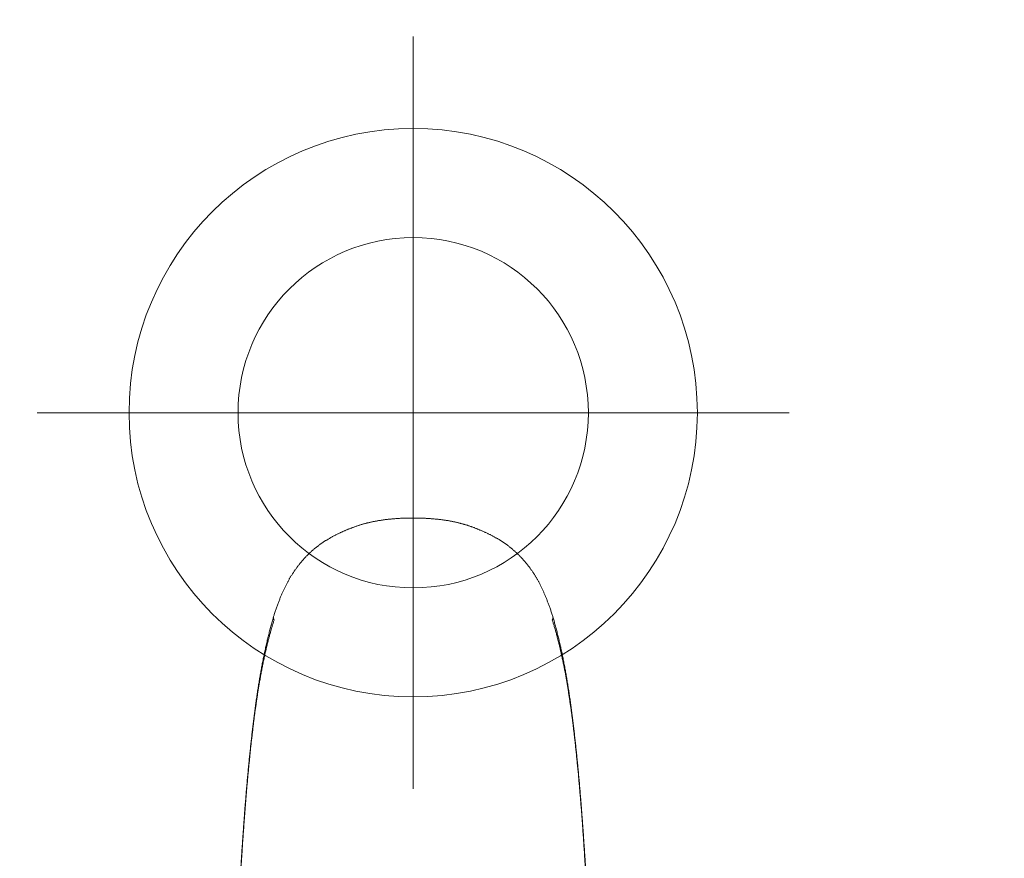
# Model space of a CAD drawing. Header units: millimetres. Extents: x -2074 to 12588, y -3630 to 101167.
# Tile 234 of 256: x 6100 to 6112, y -1630 to -1620. Entities that reach past the tile are written whole.
import ezdxf

# ---------------------------------------------------------------- set-up
doc = ezdxf.new("R2010")
doc.units = ezdxf.units.MM
doc.layers.add('SelinAr_BUD_sufit szraf', color=8, linetype='Continuous', lineweight=18)
doc.layers.add('SelinAr_WYP_armatura', color=8, linetype='Continuous', lineweight=18)

# ---------------------------------------------------------------- blocks, each defined once
blk = doc.blocks.new('ORAS_ELECTRA')
for p, q in [((-1.795, -9.882), (-1.795, -9.882)), ((-1.795, -9.882), (-1.795, -9.883)), ((1.795, -9.882), (1.795, -9.883))]:
    blk.add_line(p, q)
for points, knots in [([(-1.788, -9.841), (-1.792, -9.827), (-1.801, -9.8), (-1.814, -9.757), (-1.827, -9.713), (-1.839, -9.668), (-1.851, -9.623), (-1.863, -9.578), (-1.876, -9.528), (-1.888, -9.475), (-1.902, -9.417), (-1.914, -9.359), (-1.927, -9.301), (-1.938, -9.242), (-1.95, -9.182), (-1.961, -9.122), (-1.971, -9.065), (-1.98, -9.011), (-1.989, -8.96), (-1.997, -8.908), (-2.005, -8.857), (-2.013, -8.805), (-2.02, -8.753), (-2.028, -8.7), (-2.035, -8.648), (-2.042, -8.595), (-2.049, -8.54), (-2.056, -8.482), (-2.063, -8.422), (-2.07, -8.362), (-2.077, -8.302), (-2.084, -8.241), (-2.091, -8.18), (-2.097, -8.12), (-2.103, -8.058), (-2.109, -7.997), (-2.116, -7.933), (-2.122, -7.866), (-2.128, -7.795), (-2.135, -7.725), (-2.141, -7.654), (-2.147, -7.583), (-2.153, -7.51), (-2.158, -7.437), (-2.164, -7.363), (-2.17, -7.29), (-2.176, -7.209), (-2.182, -7.121), (-2.189, -7.026), (-2.195, -6.93), (-2.202, -6.825), (-2.21, -6.708), (-2.217, -6.581), (-2.225, -6.461), (-2.231, -6.35), (-2.237, -6.246), (-2.243, -6.151), (-2.248, -6.064), (-2.252, -5.986), (-2.256, -5.909), (-2.26, -5.837), (-2.264, -5.771), (-2.267, -5.712), (-2.271, -5.652), (-2.274, -5.593), (-2.278, -5.533), (-2.281, -5.474), (-2.285, -5.415), (-2.288, -5.356), (-2.292, -5.297), (-2.296, -5.239), (-2.299, -5.181), (-2.303, -5.124), (-2.306, -5.068), (-2.31, -5.011), (-2.314, -4.95), (-2.318, -4.884), (-2.323, -4.814), (-2.328, -4.744), (-2.332, -4.677), (-2.337, -4.611), (-2.341, -4.548), (-2.345, -4.486), (-2.35, -4.423), (-2.354, -4.361), (-2.359, -4.298), (-2.363, -4.236), (-2.366, -4.195), (-2.367, -4.175)], [0, 0, 0, 0, 0.008254, 0.016507, 0.025317, 0.034126, 0.042936, 0.051746, 0.060556, 0.071566, 0.082578, 0.093589, 0.1046, 0.115711, 0.126823, 0.137935, 0.149046, 0.158432, 0.167818, 0.177204, 0.186591, 0.195976, 0.205383, 0.21479, 0.224198, 0.233605, 0.243012, 0.253602, 0.264194, 0.274785, 0.285377, 0.295967, 0.306582, 0.317197, 0.327813, 0.338428, 0.349043, 0.361157, 0.373272, 0.385388, 0.397503, 0.409617, 0.422179, 0.434741, 0.447303, 0.459865, 0.472427, 0.488628, 0.50483, 0.521032, 0.537233, 0.558838, 0.580443, 0.602048, 0.619714, 0.63738, 0.655045, 0.668297, 0.681548, 0.694797, 0.708046, 0.718249, 0.728453, 0.738657, 0.74886, 0.759063, 0.769284, 0.779506, 0.789728, 0.79995, 0.810172, 0.82009, 0.830008, 0.839927, 0.849846, 0.859764, 0.872181, 0.884598, 0.897015, 0.909432, 0.920744, 0.932056, 0.943368, 0.954679, 0.966009, 0.97734, 0.98867, 1, 1, 1, 1]), ([(1.788, -9.841), (1.792, -9.827), (1.801, -9.8), (1.814, -9.757), (1.827, -9.712), (1.84, -9.666), (1.852, -9.62), (1.864, -9.573), (1.876, -9.526), (1.887, -9.479), (1.898, -9.431), (1.909, -9.384), (1.919, -9.335), (1.929, -9.287), (1.939, -9.238), (1.949, -9.189), (1.958, -9.14), (1.967, -9.091), (1.975, -9.041), (1.984, -8.991), (1.992, -8.94), (2, -8.889), (2.008, -8.838), (2.015, -8.787), (2.023, -8.735), (2.03, -8.683), (2.037, -8.631), (2.044, -8.579), (2.051, -8.526), (2.057, -8.472), (2.064, -8.418), (2.07, -8.363), (2.077, -8.309), (2.083, -8.249), (2.09, -8.185), (2.097, -8.116), (2.104, -8.046), (2.111, -7.975), (2.119, -7.901), (2.126, -7.826), (2.132, -7.75), (2.139, -7.674), (2.145, -7.598), (2.152, -7.522), (2.158, -7.446), (2.164, -7.369), (2.17, -7.293), (2.176, -7.21), (2.182, -7.121), (2.189, -7.026), (2.195, -6.93), (2.202, -6.825), (2.21, -6.708), (2.217, -6.581), (2.224, -6.468), (2.23, -6.369), (2.235, -6.284), (2.24, -6.2), (2.245, -6.118), (2.249, -6.038), (2.253, -5.961), (2.258, -5.884), (2.262, -5.812), (2.266, -5.746), (2.269, -5.685), (2.273, -5.623), (2.276, -5.562), (2.28, -5.503), (2.283, -5.446), (2.286, -5.391), (2.29, -5.336), (2.293, -5.281), (2.296, -5.226), (2.3, -5.17), (2.304, -5.112), (2.307, -5.056), (2.311, -4.999), (2.315, -4.939), (2.319, -4.876), (2.323, -4.809), (2.328, -4.743), (2.332, -4.677), (2.337, -4.612), (2.341, -4.546), (2.346, -4.481), (2.35, -4.417), (2.354, -4.355), (2.359, -4.295), (2.363, -4.235), (2.366, -4.195), (2.367, -4.175)], [0, 0, 0, 0, 0.008254, 0.016507, 0.02553, 0.034553, 0.043576, 0.052599, 0.061622, 0.070733, 0.079845, 0.088957, 0.098069, 0.10718, 0.116312, 0.125444, 0.134576, 0.143708, 0.15284, 0.162117, 0.171395, 0.180673, 0.189951, 0.199229, 0.208526, 0.217824, 0.227123, 0.236421, 0.245719, 0.255331, 0.264944, 0.274557, 0.28417, 0.293783, 0.305821, 0.31786, 0.329899, 0.341938, 0.354976, 0.368015, 0.381054, 0.394094, 0.407132, 0.420191, 0.43325, 0.446309, 0.459368, 0.472427, 0.488628, 0.50483, 0.521031, 0.537233, 0.558838, 0.580443, 0.602048, 0.616437, 0.630826, 0.645215, 0.659604, 0.672724, 0.685844, 0.698965, 0.712084, 0.72259, 0.733096, 0.743602, 0.754107, 0.764612, 0.774114, 0.783617, 0.793119, 0.802622, 0.812124, 0.822104, 0.832085, 0.842066, 0.852047, 0.862028, 0.873762, 0.885496, 0.89723, 0.908963, 0.920715, 0.932467, 0.944219, 0.955971, 0.966978, 0.977985, 0.988993, 1, 1, 1, 1]), ([(-2.369, -4.189), (-2.369, -4.196), (-2.368, -4.213), (-2.366, -4.24), (-2.364, -4.271), (-2.361, -4.301), (-2.359, -4.332), (-2.357, -4.364), (-2.355, -4.395), (-2.353, -4.427), (-2.35, -4.459), (-2.348, -4.491), (-2.346, -4.523), (-2.344, -4.555), (-2.341, -4.588), (-2.339, -4.621), (-2.337, -4.654), (-2.335, -4.687), (-2.332, -4.721), (-2.33, -4.754), (-2.328, -4.788), (-2.326, -4.823), (-2.323, -4.857), (-2.321, -4.892), (-2.319, -4.927), (-2.317, -4.962), (-2.314, -4.998), (-2.312, -5.034), (-2.309, -5.07), (-2.307, -5.107), (-2.305, -5.143), (-2.303, -5.178), (-2.3, -5.213), (-2.298, -5.247), (-2.296, -5.281), (-2.294, -5.314), (-2.292, -5.346), (-2.29, -5.378), (-2.288, -5.41), (-2.286, -5.442), (-2.284, -5.475), (-2.282, -5.507), (-2.28, -5.54), (-2.279, -5.573), (-2.277, -5.606), (-2.275, -5.641), (-2.273, -5.677), (-2.27, -5.714), (-2.268, -5.752), (-2.266, -5.791), (-2.264, -5.832), (-2.261, -5.873), (-2.259, -5.916), (-2.256, -5.96), (-2.254, -6.006), (-2.251, -6.053), (-2.248, -6.102), (-2.245, -6.153), (-2.242, -6.207), (-2.239, -6.263), (-2.236, -6.323), (-2.232, -6.388), (-2.228, -6.459), (-2.223, -6.539), (-2.217, -6.631), (-2.211, -6.725), (-2.206, -6.814), (-2.201, -6.892), (-2.196, -6.961), (-2.192, -7.025), (-2.187, -7.085), (-2.183, -7.142), (-2.179, -7.197), (-2.175, -7.252), (-2.171, -7.306), (-2.168, -7.358), (-2.164, -7.407), (-2.16, -7.455), (-2.156, -7.502), (-2.152, -7.548), (-2.149, -7.594), (-2.145, -7.638), (-2.141, -7.681), (-2.138, -7.724), (-2.134, -7.766), (-2.13, -7.807), (-2.127, -7.847), (-2.123, -7.887), (-2.119, -7.926), (-2.116, -7.965), (-2.112, -8.003), (-2.108, -8.041), (-2.105, -8.078), (-2.101, -8.114), (-2.097, -8.151), (-2.093, -8.187), (-2.09, -8.223), (-2.086, -8.258), (-2.082, -8.293), (-2.078, -8.328), (-2.074, -8.363), (-2.07, -8.397), (-2.066, -8.431), (-2.062, -8.465), (-2.058, -8.499), (-2.054, -8.532), (-2.05, -8.566), (-2.046, -8.6), (-2.041, -8.633), (-2.037, -8.667), (-2.032, -8.7), (-2.028, -8.734), (-2.023, -8.767), (-2.019, -8.8), (-2.014, -8.833), (-2.009, -8.865), (-2.004, -8.898), (-1.999, -8.93), (-1.994, -8.963), (-1.989, -8.995), (-1.984, -9.027), (-1.979, -9.059), (-1.974, -9.09), (-1.968, -9.122), (-1.963, -9.154), (-1.957, -9.186), (-1.951, -9.218), (-1.945, -9.25), (-1.939, -9.281), (-1.933, -9.313), (-1.927, -9.345), (-1.92, -9.377), (-1.914, -9.408), (-1.907, -9.44), (-1.9, -9.471), (-1.894, -9.503), (-1.886, -9.534), (-1.879, -9.565), (-1.872, -9.596), (-1.864, -9.627), (-1.857, -9.657), (-1.849, -9.687), (-1.842, -9.717), (-1.834, -9.746), (-1.826, -9.775), (-1.818, -9.804), (-1.81, -9.832), (-1.802, -9.858), (-1.797, -9.874), (-1.795, -9.881)], [0, 0, 0, 0, 0.003717, 0.009313, 0.014928, 0.020555, 0.026233, 0.03193, 0.037647, 0.043385, 0.049146, 0.054929, 0.060735, 0.066566, 0.072421, 0.078302, 0.08421, 0.090145, 0.096108, 0.102101, 0.108124, 0.114179, 0.120284, 0.12643, 0.132619, 0.138851, 0.145129, 0.151456, 0.157822, 0.164262, 0.170565, 0.17674, 0.182798, 0.188746, 0.194593, 0.200378, 0.205891, 0.21142, 0.216964, 0.222524, 0.228101, 0.233694, 0.239304, 0.244935, 0.25068, 0.256699, 0.262858, 0.269171, 0.275654, 0.282327, 0.289211, 0.29633, 0.303656, 0.31119, 0.318955, 0.326981, 0.335304, 0.343968, 0.353032, 0.362574, 0.372698, 0.383557, 0.395482, 0.409046, 0.424384, 0.442107, 0.456898, 0.469886, 0.481632, 0.49246, 0.502582, 0.51214, 0.521235, 0.530868, 0.540056, 0.548857, 0.557329, 0.565515, 0.573524, 0.581406, 0.589126, 0.596695, 0.604126, 0.611427, 0.618606, 0.625673, 0.632633, 0.639493, 0.646258, 0.652934, 0.659525, 0.665978, 0.67238, 0.678735, 0.685044, 0.691309, 0.697531, 0.703712, 0.709852, 0.715953, 0.722016, 0.728043, 0.734034, 0.739991, 0.745914, 0.751731, 0.757726, 0.763707, 0.769675, 0.775628, 0.781568, 0.787493, 0.793405, 0.799302, 0.805186, 0.811056, 0.816912, 0.822755, 0.828583, 0.834399, 0.840201, 0.845993, 0.851773, 0.857574, 0.863393, 0.869228, 0.875078, 0.880939, 0.88681, 0.892689, 0.898573, 0.904459, 0.910345, 0.916229, 0.922108, 0.927981, 0.933845, 0.93973, 0.945574, 0.951371, 0.95712, 0.962821, 0.968473, 0.974077, 0.979632, 0.985144, 0.990541, 0.995855, 1, 1, 1, 1]), ([(1.795, -9.882), (1.797, -9.874), (1.803, -9.856), (1.811, -9.829), (1.818, -9.802), (1.826, -9.774), (1.834, -9.746), (1.841, -9.717), (1.849, -9.688), (1.856, -9.659), (1.864, -9.629), (1.871, -9.599), (1.878, -9.569), (1.885, -9.538), (1.892, -9.507), (1.899, -9.476), (1.906, -9.445), (1.913, -9.413), (1.919, -9.382), (1.926, -9.35), (1.932, -9.319), (1.938, -9.287), (1.944, -9.255), (1.95, -9.223), (1.956, -9.191), (1.962, -9.159), (1.967, -9.128), (1.973, -9.096), (1.978, -9.064), (1.983, -9.032), (1.988, -9), (1.994, -8.968), (1.998, -8.936), (2.003, -8.904), (2.008, -8.872), (2.013, -8.839), (2.018, -8.806), (2.022, -8.774), (2.027, -8.741), (2.031, -8.708), (2.036, -8.675), (2.04, -8.641), (2.045, -8.608), (2.049, -8.574), (2.053, -8.541), (2.057, -8.507), (2.061, -8.473), (2.065, -8.439), (2.069, -8.406), (2.073, -8.372), (2.077, -8.338), (2.081, -8.303), (2.085, -8.268), (2.088, -8.233), (2.092, -8.198), (2.096, -8.163), (2.1, -8.127), (2.103, -8.091), (2.107, -8.055), (2.111, -8.018), (2.114, -7.981), (2.118, -7.944), (2.121, -7.906), (2.125, -7.867), (2.128, -7.828), (2.132, -7.789), (2.136, -7.748), (2.139, -7.707), (2.143, -7.666), (2.146, -7.624), (2.15, -7.581), (2.153, -7.537), (2.157, -7.493), (2.161, -7.447), (2.164, -7.401), (2.168, -7.354), (2.171, -7.305), (2.175, -7.255), (2.179, -7.203), (2.183, -7.15), (2.187, -7.093), (2.191, -7.034), (2.195, -6.971), (2.2, -6.903), (2.205, -6.83), (2.21, -6.748), (2.216, -6.655), (2.222, -6.561), (2.227, -6.472), (2.231, -6.396), (2.235, -6.329), (2.239, -6.268), (2.242, -6.211), (2.245, -6.158), (2.248, -6.106), (2.251, -6.054), (2.254, -6.003), (2.257, -5.954), (2.259, -5.907), (2.262, -5.862), (2.264, -5.818), (2.267, -5.776), (2.269, -5.735), (2.272, -5.695), (2.274, -5.657), (2.276, -5.619), (2.278, -5.583), (2.28, -5.549), (2.282, -5.516), (2.284, -5.484), (2.286, -5.452), (2.288, -5.419), (2.29, -5.387), (2.292, -5.355), (2.294, -5.323), (2.296, -5.291), (2.298, -5.259), (2.3, -5.226), (2.302, -5.193), (2.304, -5.159), (2.306, -5.125), (2.308, -5.09), (2.311, -5.054), (2.313, -5.018), (2.315, -4.982), (2.318, -4.945), (2.32, -4.91), (2.322, -4.874), (2.325, -4.839), (2.327, -4.804), (2.329, -4.77), (2.331, -4.735), (2.334, -4.701), (2.336, -4.668), (2.338, -4.634), (2.341, -4.601), (2.343, -4.568), (2.345, -4.535), (2.347, -4.502), (2.35, -4.47), (2.352, -4.438), (2.354, -4.406), (2.356, -4.374), (2.358, -4.342), (2.361, -4.311), (2.363, -4.28), (2.365, -4.249), (2.367, -4.218), (2.369, -4.199), (2.369, -4.189)], [0, 0, 0, 0, 0.005038, 0.010202, 0.015438, 0.020746, 0.026129, 0.031616, 0.037148, 0.042728, 0.048356, 0.054031, 0.059753, 0.065522, 0.071336, 0.07721, 0.083054, 0.088907, 0.094767, 0.100633, 0.106501, 0.11237, 0.118237, 0.124099, 0.129955, 0.135801, 0.141637, 0.147458, 0.153264, 0.159052, 0.16482, 0.170592, 0.17638, 0.182182, 0.187997, 0.193826, 0.199669, 0.205525, 0.211396, 0.217281, 0.22318, 0.229093, 0.23502, 0.240962, 0.246917, 0.252887, 0.258873, 0.264744, 0.270655, 0.276599, 0.282577, 0.288591, 0.29464, 0.300727, 0.306852, 0.313017, 0.319222, 0.32547, 0.331761, 0.338097, 0.34448, 0.35091, 0.357432, 0.364069, 0.37079, 0.377602, 0.384508, 0.391515, 0.398627, 0.405853, 0.413199, 0.420673, 0.428284, 0.436043, 0.443961, 0.451976, 0.460197, 0.46869, 0.477489, 0.486643, 0.49621, 0.506268, 0.516924, 0.528329, 0.540707, 0.554406, 0.569958, 0.587907, 0.602425, 0.615225, 0.626448, 0.6367, 0.646277, 0.655311, 0.663901, 0.672996, 0.681665, 0.689963, 0.697946, 0.705657, 0.713128, 0.720386, 0.727407, 0.734186, 0.740753, 0.747131, 0.753341, 0.759398, 0.764702, 0.770296, 0.775908, 0.781502, 0.78708, 0.792642, 0.798188, 0.803719, 0.809237, 0.814915, 0.820728, 0.826637, 0.832648, 0.83877, 0.845009, 0.851377, 0.857823, 0.864175, 0.870479, 0.876735, 0.882947, 0.889115, 0.895241, 0.901326, 0.907364, 0.913372, 0.919351, 0.925301, 0.931224, 0.93712, 0.942989, 0.948834, 0.954654, 0.960451, 0.966225, 0.971977, 0.977708, 0.983419, 0.989109, 0.994754, 1, 1, 1, 1]), ([(-1.788, -9.841), (-1.788, -9.842), (-1.79, -9.845), (-1.792, -9.85), (-1.794, -9.856), (-1.796, -9.861), (-1.797, -9.867), (-1.797, -9.872), (-1.796, -9.877), (-1.796, -9.88), (-1.795, -9.882), (-1.795, -9.882)], [0, 0, 0, 0, 0.07486, 0.206455, 0.338602, 0.471195, 0.60435, 0.73461, 0.853802, 0.973322, 1, 1, 1, 1]), ([(1.788, -9.841), (1.788, -9.842), (1.79, -9.845), (1.792, -9.85), (1.794, -9.856), (1.796, -9.861), (1.797, -9.867), (1.797, -9.872), (1.796, -9.877), (1.795, -9.88), (1.795, -9.882), (1.795, -9.882)], [0, 0, 0, 0, 0.074863, 0.207127, 0.339613, 0.4721, 0.604364, 0.732369, 0.860777, 0.989391, 1, 1, 1, 1]), ([(-1.795, -9.883), (-1.794, -9.886), (-1.791, -9.896), (-1.785, -9.914), (-1.777, -9.937), (-1.769, -9.962), (-1.761, -9.986), (-1.753, -10.009), (-1.745, -10.032), (-1.736, -10.054), (-1.728, -10.076), (-1.72, -10.097), (-1.712, -10.117), (-1.704, -10.137), (-1.696, -10.157), (-1.688, -10.176), (-1.68, -10.194), (-1.671, -10.213), (-1.663, -10.231), (-1.655, -10.248), (-1.647, -10.265), (-1.638, -10.282), (-1.63, -10.298), (-1.622, -10.314), (-1.613, -10.33), (-1.605, -10.346), (-1.596, -10.361), (-1.588, -10.376), (-1.579, -10.39), (-1.571, -10.405), (-1.562, -10.419), (-1.553, -10.433), (-1.544, -10.447), (-1.535, -10.46), (-1.525, -10.474), (-1.516, -10.488), (-1.506, -10.501), (-1.497, -10.514), (-1.487, -10.527), (-1.477, -10.54), (-1.467, -10.553), (-1.457, -10.566), (-1.447, -10.578), (-1.437, -10.59), (-1.426, -10.602), (-1.416, -10.614), (-1.406, -10.626), (-1.395, -10.637), (-1.384, -10.648), (-1.374, -10.66), (-1.363, -10.671), (-1.352, -10.682), (-1.341, -10.692), (-1.33, -10.703), (-1.318, -10.713), (-1.307, -10.724), (-1.296, -10.734), (-1.284, -10.744), (-1.272, -10.754), (-1.261, -10.763), (-1.249, -10.773), (-1.237, -10.782), (-1.225, -10.791), (-1.213, -10.801), (-1.201, -10.81), (-1.188, -10.818), (-1.176, -10.827), (-1.163, -10.836), (-1.151, -10.844), (-1.138, -10.853), (-1.125, -10.861), (-1.112, -10.869), (-1.098, -10.877), (-1.084, -10.885), (-1.071, -10.894), (-1.057, -10.901), (-1.043, -10.909), (-1.029, -10.917), (-1.014, -10.925), (-1, -10.932), (-0.985, -10.94), (-0.97, -10.947), (-0.955, -10.954), (-0.94, -10.961), (-0.925, -10.968), (-0.91, -10.975), (-0.895, -10.982), (-0.88, -10.989), (-0.865, -10.995), (-0.849, -11.002), (-0.834, -11.008), (-0.818, -11.014), (-0.803, -11.02), (-0.787, -11.026), (-0.772, -11.032), (-0.756, -11.038), (-0.741, -11.043), (-0.725, -11.049), (-0.709, -11.054), (-0.693, -11.059), (-0.677, -11.064), (-0.661, -11.069), (-0.646, -11.073), (-0.63, -11.078), (-0.614, -11.082), (-0.598, -11.086), (-0.582, -11.09), (-0.565, -11.094), (-0.549, -11.098), (-0.533, -11.102), (-0.516, -11.105), (-0.499, -11.108), (-0.482, -11.112), (-0.465, -11.115), (-0.448, -11.118), (-0.43, -11.121), (-0.413, -11.123), (-0.395, -11.126), (-0.377, -11.129), (-0.359, -11.131), (-0.34, -11.133), (-0.322, -11.135), (-0.303, -11.137), (-0.284, -11.139), (-0.264, -11.141), (-0.245, -11.142), (-0.225, -11.144), (-0.205, -11.145), (-0.185, -11.146), (-0.165, -11.148), (-0.144, -11.149), (-0.123, -11.149), (-0.102, -11.15), (-0.081, -11.151), (-0.059, -11.151), (-0.038, -11.151), (-0.018, -11.151), (-0.005, -11.151), (0, -11.151)], [0, 0, 0, 0, 0.0048173, 0.0137162, 0.0251837, 0.0364292, 0.0474423, 0.0582281, 0.0688043, 0.079101, 0.0891433, 0.0989535, 0.1085514, 0.1179539, 0.1271763, 0.1362319, 0.1451327, 0.1538901, 0.1625239, 0.1709913, 0.1793038, 0.187474, 0.1955127, 0.2034299, 0.2112343, 0.2189339, 0.226536, 0.234047, 0.2414731, 0.2488199, 0.2560685, 0.2631903, 0.2704993, 0.2777933, 0.2850672, 0.2923163, 0.2995363, 0.3067229, 0.3138724, 0.3209813, 0.3280462, 0.3350643, 0.3420328, 0.3489495, 0.3558097, 0.3626531, 0.3694834, 0.3762802, 0.3830449, 0.3897792, 0.3964848, 0.4031632, 0.4098159, 0.4164445, 0.4230504, 0.4296352, 0.4362002, 0.4427469, 0.4492767, 0.4557909, 0.4622929, 0.4687296, 0.4751875, 0.4816343, 0.4880712, 0.4944996, 0.5009208, 0.5073359, 0.5137455, 0.5201465, 0.5266912, 0.5332824, 0.5399127, 0.5465735, 0.5532561, 0.5599511, 0.5666486, 0.5733314, 0.5800866, 0.586875, 0.5936978, 0.6005561, 0.6074509, 0.6143832, 0.6213424, 0.6277813, 0.6345844, 0.6413836, 0.6481784, 0.654969, 0.6617552, 0.6685373, 0.6753312, 0.6818729, 0.6885959, 0.695307, 0.7020057, 0.7086923, 0.7153668, 0.7220294, 0.7286805, 0.7353204, 0.7419495, 0.7485682, 0.7551769, 0.7617763, 0.7683668, 0.7749453, 0.7814947, 0.788216, 0.7949899, 0.8018158, 0.8086919, 0.815616, 0.822586, 0.8295976, 0.8366693, 0.8438073, 0.8510058, 0.8582686, 0.8655999, 0.8730039, 0.8804843, 0.8880534, 0.8956971, 0.9034089, 0.9111927, 0.9190524, 0.9269922, 0.9350165, 0.9431299, 0.9513377, 0.959645, 0.9680579, 0.9765824, 0.9852458, 0.9937364, 1, 1, 1, 1]), ([(0, -11.151), (0.002, -11.151), (0.012, -11.151), (0.028, -11.151), (0.05, -11.151), (0.072, -11.151), (0.094, -11.15), (0.115, -11.15), (0.137, -11.149), (0.158, -11.148), (0.179, -11.147), (0.2, -11.146), (0.22, -11.144), (0.241, -11.143), (0.261, -11.141), (0.28, -11.139), (0.3, -11.138), (0.319, -11.136), (0.338, -11.133), (0.357, -11.131), (0.376, -11.129), (0.395, -11.126), (0.413, -11.123), (0.431, -11.121), (0.449, -11.118), (0.466, -11.115), (0.484, -11.111), (0.501, -11.108), (0.519, -11.105), (0.536, -11.101), (0.552, -11.097), (0.569, -11.093), (0.585, -11.089), (0.602, -11.085), (0.617, -11.081), (0.633, -11.077), (0.649, -11.072), (0.665, -11.068), (0.681, -11.063), (0.696, -11.058), (0.712, -11.053), (0.728, -11.048), (0.743, -11.042), (0.759, -11.037), (0.774, -11.031), (0.79, -11.025), (0.805, -11.019), (0.821, -11.013), (0.836, -11.007), (0.851, -11.001), (0.866, -10.994), (0.882, -10.988), (0.897, -10.981), (0.912, -10.974), (0.927, -10.968), (0.942, -10.96), (0.958, -10.953), (0.973, -10.946), (0.988, -10.938), (1.003, -10.93), (1.018, -10.923), (1.032, -10.915), (1.047, -10.907), (1.061, -10.899), (1.075, -10.891), (1.089, -10.883), (1.103, -10.875), (1.116, -10.866), (1.13, -10.858), (1.143, -10.849), (1.156, -10.841), (1.169, -10.832), (1.181, -10.823), (1.194, -10.815), (1.206, -10.806), (1.218, -10.797), (1.23, -10.788), (1.242, -10.778), (1.254, -10.769), (1.265, -10.759), (1.277, -10.75), (1.288, -10.74), (1.3, -10.73), (1.311, -10.72), (1.322, -10.71), (1.333, -10.699), (1.344, -10.689), (1.355, -10.678), (1.366, -10.667), (1.377, -10.656), (1.388, -10.645), (1.398, -10.634), (1.409, -10.622), (1.419, -10.611), (1.429, -10.599), (1.439, -10.587), (1.45, -10.575), (1.459, -10.563), (1.469, -10.55), (1.479, -10.538), (1.489, -10.525), (1.499, -10.512), (1.508, -10.499), (1.518, -10.485), (1.527, -10.472), (1.536, -10.458), (1.545, -10.445), (1.554, -10.431), (1.563, -10.417), (1.572, -10.403), (1.58, -10.389), (1.589, -10.374), (1.597, -10.36), (1.605, -10.345), (1.613, -10.33), (1.622, -10.315), (1.63, -10.299), (1.638, -10.284), (1.646, -10.267), (1.654, -10.251), (1.662, -10.234), (1.669, -10.217), (1.677, -10.2), (1.685, -10.182), (1.693, -10.164), (1.701, -10.145), (1.709, -10.126), (1.716, -10.106), (1.724, -10.087), (1.732, -10.066), (1.74, -10.046), (1.747, -10.024), (1.755, -10.003), (1.763, -9.98), (1.771, -9.957), (1.778, -9.934), (1.786, -9.91), (1.792, -9.892), (1.795, -9.883), (1.795, -9.883)], [0, 0, 0, 0, 0.00238, 0.011424, 0.019568, 0.028355, 0.036934, 0.045536, 0.05402, 0.062394, 0.070664, 0.078835, 0.086913, 0.094904, 0.102812, 0.110642, 0.118398, 0.126087, 0.133711, 0.141243, 0.148695, 0.156072, 0.163379, 0.17062, 0.177805, 0.184927, 0.191988, 0.199, 0.205963, 0.212872, 0.219728, 0.226531, 0.233322, 0.23986, 0.246406, 0.252962, 0.259527, 0.266102, 0.272688, 0.279286, 0.285895, 0.292516, 0.299149, 0.305795, 0.312454, 0.319126, 0.325811, 0.332505, 0.339054, 0.345814, 0.35258, 0.359351, 0.366127, 0.372909, 0.379696, 0.386519, 0.393748, 0.400766, 0.407745, 0.414686, 0.421591, 0.42846, 0.435297, 0.44215, 0.448878, 0.455608, 0.462327, 0.469027, 0.475699, 0.482332, 0.488922, 0.495442, 0.501834, 0.50823, 0.514633, 0.521043, 0.527462, 0.533891, 0.54033, 0.546715, 0.553198, 0.559695, 0.566207, 0.572736, 0.579282, 0.585848, 0.592435, 0.599044, 0.605677, 0.612334, 0.619019, 0.625731, 0.632473, 0.639246, 0.646052, 0.652906, 0.65973, 0.666606, 0.673534, 0.68051, 0.687532, 0.694598, 0.701705, 0.708848, 0.716025, 0.723233, 0.730465, 0.737719, 0.744989, 0.752275, 0.759414, 0.766652, 0.773961, 0.781348, 0.788818, 0.796376, 0.804029, 0.811782, 0.819644, 0.827621, 0.835723, 0.843959, 0.85234, 0.860884, 0.869558, 0.878372, 0.887331, 0.896445, 0.905725, 0.915185, 0.924838, 0.9347, 0.94479, 0.955128, 0.965748, 0.976564, 0.987589, 0.998833, 1, 1, 1, 1])]:
    blk.add_open_spline(points, degree=3, knots=knots)
blk = doc.blocks.new('ROCA DAMA_60x32')
for p, q in [((0, -22.841), (0, -13.173)), ((-4.834, -18.007), (4.834, -18.007))]:
    blk.add_line(p, q)
for radius in [3.652, 2.251]:
    blk.add_circle((0, -18.007), radius)
blk.add_blockref('ORAS_ELECTRA', (0, -5.502))
blk = doc.blocks.new('ewerwerwerwe')
at = {"layer": 'SelinAr_WYP_armatura', "color": 211, "linetype": 'Continuous', "lineweight": 13, "xscale": -1, "rotation": 180}
blk.add_blockref('ROCA DAMA_60x32', (3104.656, 1357.241), dxfattribs=at)

msp = doc.modelspace()

# ---------------------------------------------------------------- block references
msp.add_blockref('ewerwerwerwe', (3000, -3000))

# ---------------------------------------------------------------- next in the draw order: hatches: boundary and pattern name
at = {"layer": 'SelinAr_BUD_sufit szraf', "ltscale": 2}
h = msp.add_hatch(dxfattribs=at)
h.set_pattern_fill('AR-HBONE', color=256, scale=0.3)
h.set_pattern_definition([(45, (718.544, 9684.668), (0, 43.10523), [91.44, -30.48]), (135, (740.096, 9706.22), (4e-15, 43.10523), [91.44, -30.48])])
h.paths.add_polyline_path([(6157.157, -1379.759), (6052.157, -1379.759), (6052.157, -1642.759), (6157.157, -1642.759)])
h.paths.add_polyline_path([(6042.157, -1487.759), (5807.157, -1487.759), (5807.157, -1642.759), (6042.157, -1642.759)])
h.paths.add_polyline_path([(5797.157, -1490.259), (5567.157, -1490.259), (5567.157, -1642.759), (5797.157, -1642.759)])
h.paths.add_polyline_path([(5817.157, -1329.759), (5567.157, -1329.759), (5567.157, -1477.759), (5817.157, -1477.759)])
h.paths.add_polyline_path([(5557.157, -1442.759), (5557.157, -1209.759), (4982.157, -1209.759), (4982.157, -1642.759), (5112.157, -1642.759), (5112.157, -1542.759), (5192.157, -1542.759), (5192.157, -1382.759), (5382.157, -1382.759), (5382.157, -1442.759)])
h.paths.add_polyline_path([(6039.657, -1249.759), (5827.157, -1249.759), (5827.157, -1477.759), (6039.657, -1477.759)])
h.paths.add_polyline_path([(6157.157, -1249.759), (6052.157, -1249.759), (6052.157, -1369.759), (6157.157, -1369.759)])
h.paths.add_polyline_path([(5827.157, -914.759), (5827.157, -1019.759), (5947.157, -1019.759), (5947.157, -914.759)])
h.paths.add_polyline_path([(5952.157, -1029.759), (5827.157, -1029.759), (5827.157, -1229.759), (5952.157, -1229.759)])
h.paths.add_polyline_path([(5817.157, -914.759), (5567.157, -914.759), (5567.157, -1319.759), (5817.157, -1319.759)])
h.paths.add_polyline_path([(5557.157, -914.759), (5387.157, -914.759), (5387.157, -1199.759), (5557.157, -1199.759)])
h.paths.add_polyline_path([(5192.157, -1552.759), (5122.157, -1552.759), (5122.157, -1642.759), (5192.157, -1642.759)])
h.paths.add_polyline_path([(5374.657, -914.759), (5182.157, -914.759), (5182.157, -1199.759), (5374.657, -1199.759)])
h.paths.add_polyline_path([(5172.157, -914.759), (4982.157, -914.759), (4982.157, -1199.759), (5172.157, -1199.759)])

doc.saveas('drawing.dxf')
